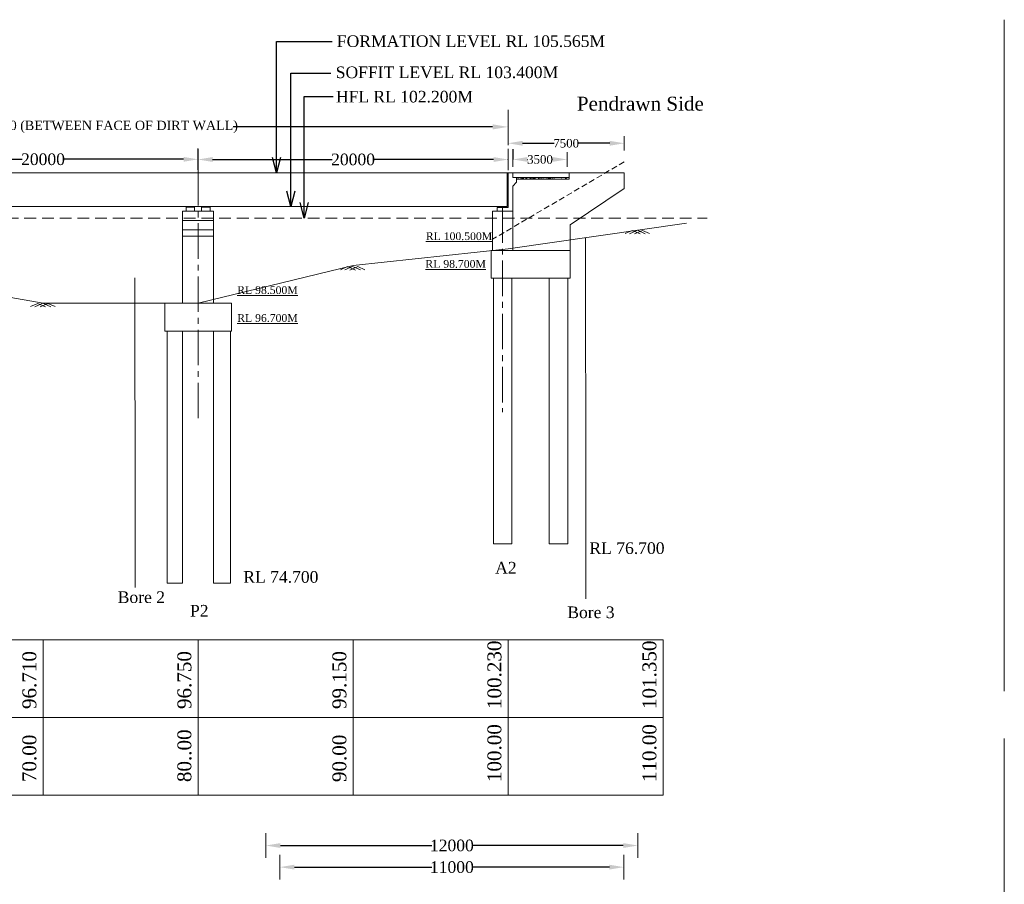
# Model space of a CAD drawing. Header units: millimetres. Extents: x -20950785 to 43207042, y -3207472 to 3168443.
# Tile 37 of 89: x 9388089 to 9451609, y -1112383 to -1056633. Entities that reach past the tile are written whole.
import ezdxf

# ---------------------------------------------------------------- set-up
doc = ezdxf.new("R2010")
doc.units = ezdxf.units.MM
doc.header["$LTSCALE"] = 60
doc.header["$MEASUREMENT"] = 0
for name, pattern in [('CENTER2', [28.575, 19.05, -3.175, 3.175, -3.175]), ('DASHED2', [9.525, 6.35, -3.175]), ('HIDDEN', [0.375, 0.25, -0.125])]:
    doc.linetypes.add(name, pattern=pattern)
doc.styles.add('style1', font='txt.shx', dxfattribs={"height": 1})
doc.dimstyles.get("Standard").update_dxf_attribs({"dimtxt": 400, "dimasz": 215, "dimexe": 0.18, "dimexo": 0.0625, "dimgap": 0.09, "dimtad": 0, "dimtih": 1, "dimtoh": 1, "dimdec": 0, "dimzin": 4, "dimdsep": 46, "dimtxsty": 'Standard', "dimblk": 'OPEN90', "dimcen": 0, "dimadec": 0, "dimazin": 1, "dimtfac": 1, "dimtdec": 0, "dimtix": 1, "dimtofl": 0, "dimtmove": 0, "dimatfit": 3, "dimldrblk": 'OPEN30', "dimfxl": 1, "dimtolj": 1, "dimtzin": 0, "dimarcsym": 0})

# ---------------------------------------------------------------- blocks, each defined once
blk = doc.blocks.new('*D286')
at = {"color": 0, "linetype": 'Continuous', "lineweight": -2, "transparency": 16777216}
for p, q in [((9379593, -1065636), (9379593, -1065636)), ((9380528, -1065636), (9388240, -1065636)), ((9398658, -1065636), (9390946, -1065636)), ((9399593, -1065648), (9399593, -1065635))]:
    blk.add_line(p, q, dxfattribs=at)
for points in [[(9380528, -1065480), (9380528, -1065791), (9379593, -1065636)], [(9398658, -1065480), (9398658, -1065791), (9399593, -1065636)]]:
    blk.add_solid(points, dxfattribs=at)
at = {"layer": 'Defpoints', "color": 0, "linetype": 'Continuous', "lineweight": -2, "transparency": 16777216}
for p in [(9379593, -1065636), (9379593, -1065636), (9399593, -1065648)]:
    blk.add_point(p, dxfattribs=at)
at = {"color": 0, "linetype": 'Continuous', "lineweight": 9, "transparency": 16777216, "insert": (9389593, -1065636), "char_height": 500, "attachment_point": 5}
blk.add_mtext('\\A1;{\\fTimes New Roman|b0|i0|c0|p18;\\H1.5x;20000}', dxfattribs=at)
blk = doc.blocks.new('*D287')
at = {"color": 0, "linetype": 'Continuous', "lineweight": -2, "transparency": 16777216}
for p, q in [((9399595, -1065648), (9399595, -1065648)), ((9400530, -1065648), (9408242, -1065648)), ((9418660, -1065648), (9410948, -1065648)), ((9419595, -1065660), (9419595, -1065648))]:
    blk.add_line(p, q, dxfattribs=at)
for points in [[(9400530, -1065492), (9400530, -1065804), (9399595, -1065648)], [(9418660, -1065492), (9418660, -1065804), (9419595, -1065648)]]:
    blk.add_solid(points, dxfattribs=at)
at = {"layer": 'Defpoints', "color": 0, "linetype": 'Continuous', "lineweight": -2, "transparency": 16777216}
for p in [(9399595, -1065648), (9399595, -1065648), (9419595, -1065660)]:
    blk.add_point(p, dxfattribs=at)
at = {"color": 0, "linetype": 'Continuous', "lineweight": 9, "transparency": 16777216, "insert": (9409595, -1065648), "char_height": 500, "attachment_point": 5}
blk.add_mtext('\\A1;{\\fTimes New Roman|b0|i0|c0|p18;\\H1.5x;20000}', dxfattribs=at)
blk = doc.blocks.new('*D290')
at = {"color": 0, "linetype": 'Continuous', "lineweight": -2, "transparency": 16777216}
for p, q in [((9359595, -1063544), (9359595, -1063544)), ((9360595, -1063544), (9377331, -1063544)), ((9418595, -1063544), (9401859, -1063544)), ((9419595, -1063544), (9419595, -1063544))]:
    blk.add_line(p, q, dxfattribs=at)
for points in [[(9360595, -1063377), (9360595, -1063711), (9359595, -1063544)], [(9418595, -1063377), (9418595, -1063711), (9419595, -1063544)]]:
    blk.add_solid(points, dxfattribs=at)
at = {"layer": 'Defpoints', "color": 0, "linetype": 'Continuous', "lineweight": -2, "transparency": 16777216}
for p in [(9359595, -1063544), (9419595, -1063544), (9419595, -1063544)]:
    blk.add_point(p, dxfattribs=at)
at = {"color": 0, "linetype": 'Continuous', "lineweight": 9, "transparency": 16777216, "insert": (9389595, -1063544), "char_height": 500, "attachment_point": 5}
blk.add_mtext('\\A1;{\\fTimes New Roman|b0|i0|c0|p18;\\H1.2x;LENGTH OF BRIDGE 60.00 (BETWEEN FACE OF DIRT WALL)}', dxfattribs=at)
blk = doc.blocks.new('*D291')
at = {"color": 0, "linetype": 'Continuous', "lineweight": -2, "transparency": 16777216}
for p, q in [((9419905, -1064973), (9419905, -1065644)), ((9420840, -1065644), (9420874, -1065644)), ((9422470, -1065644), (9422436, -1065644)), ((9423405, -1065643), (9423405, -1065643))]:
    blk.add_line(p, q, dxfattribs=at)
for points in [[(9420840, -1065488), (9420840, -1065799), (9419905, -1065644)], [(9422470, -1065488), (9422470, -1065799), (9423405, -1065644)]]:
    blk.add_solid(points, dxfattribs=at)
at = {"layer": 'Defpoints', "color": 0, "linetype": 'Continuous', "lineweight": -2, "transparency": 16777216}
for p in [(9419905, -1064973), (9419905, -1065644), (9423405, -1065644)]:
    blk.add_point(p, dxfattribs=at)
at = {"color": 0, "linetype": 'Continuous', "lineweight": 9, "transparency": 16777216, "insert": (9421655, -1065644), "char_height": 500, "attachment_point": 5}
blk.add_mtext('\\A1;{\\fTimes New Roman|b0|i0|c0|p18;\\H1.1x;3500}', dxfattribs=at)
blk = doc.blocks.new('*D306')
at = {"color": 0, "linetype": 'Continuous', "lineweight": -2, "transparency": 16777216}
for p, q in [((9419595, -1064602), (9419595, -1064602)), ((9420530, -1064602), (9422562, -1064602)), ((9426160, -1064602), (9424128, -1064602)), ((9427095, -1064602), (9427095, -1064602))]:
    blk.add_line(p, q, dxfattribs=at)
for points in [[(9420530, -1064446), (9420530, -1064758), (9419595, -1064602)], [(9426160, -1064446), (9426160, -1064758), (9427095, -1064602)]]:
    blk.add_solid(points, dxfattribs=at)
at = {"layer": 'Defpoints', "color": 0, "linetype": 'Continuous', "lineweight": -2, "transparency": 16777216}
for p in [(9419595, -1064602), (9419595, -1064602), (9427095, -1064602)]:
    blk.add_point(p, dxfattribs=at)
at = {"color": 0, "linetype": 'Continuous', "lineweight": 9, "transparency": 16777216, "insert": (9423345, -1064602), "char_height": 500, "attachment_point": 5}
blk.add_mtext('\\A1;{\\fTimes New Roman|b0|i0|c0|p18;\\H1.1x;7500}', dxfattribs=at)
blk = doc.blocks.new('*D330')
at = {"color": 0, "linetype": 'Continuous', "lineweight": -2, "transparency": 16777216}
for p, q in [((9404873, -1111277), (9404873, -1111276)), ((9405808, -1111277), (9414670, -1111277)), ((9426132, -1111277), (9417270, -1111277)), ((9427067, -1111277), (9427067, -1111276))]:
    blk.add_line(p, q, dxfattribs=at)
for points in [[(9405808, -1111121), (9405808, -1111432), (9404873, -1111277)], [(9426132, -1111121), (9426132, -1111432), (9427067, -1111277)]]:
    blk.add_solid(points, dxfattribs=at)
at = {"layer": 'Defpoints', "color": 0, "linetype": 'Continuous', "lineweight": -2, "transparency": 16777216}
for p in [(9404873, -1111277), (9427067, -1111277), (9427067, -1111277)]:
    blk.add_point(p, dxfattribs=at)
at = {"color": 0, "linetype": 'Continuous', "lineweight": 9, "transparency": 16777216, "insert": (9415970, -1111277), "char_height": 500, "attachment_point": 5}
blk.add_mtext('\\A1;{\\fTimes New Roman|b0|i0|c0|p18;\\H1.5x;11000}', dxfattribs=at)
blk = doc.blocks.new('*D331')
at = {"color": 0, "linetype": 'Continuous', "lineweight": -2, "transparency": 16777216}
for p, q in [((9403974, -1109883), (9403974, -1109883)), ((9404909, -1109883), (9414670, -1109883)), ((9427031, -1109883), (9417270, -1109883)), ((9427966, -1109883), (9427966, -1109883))]:
    blk.add_line(p, q, dxfattribs=at)
for points in [[(9404909, -1109727), (9404909, -1110039), (9403974, -1109883)], [(9427031, -1109727), (9427031, -1110039), (9427966, -1109883)]]:
    blk.add_solid(points, dxfattribs=at)
at = {"layer": 'Defpoints', "color": 0, "linetype": 'Continuous', "lineweight": -2, "transparency": 16777216}
for p in [(9403974, -1109883), (9427966, -1109883), (9427966, -1109883)]:
    blk.add_point(p, dxfattribs=at)
at = {"color": 0, "linetype": 'Continuous', "lineweight": 9, "transparency": 16777216, "insert": (9415970, -1109883), "char_height": 500, "attachment_point": 5}
blk.add_mtext('\\A1;{\\fTimes New Roman|b0|i0|c0|p18;\\H1.5x;12000}', dxfattribs=at)

msp = doc.modelspace()

# ---------------------------------------------------------------- hatches: boundary and pattern name
at = {"linetype": 'Continuous', "lineweight": 9}
h = msp.add_hatch(dxfattribs=at)
h.set_pattern_fill('AR-CONC', color=256, scale=50)
h.set_pattern_definition([(50, (8307894, -1782533.06), (358.63009, -31.37607), [37.5, -412.5]), (355, (8307894, -1782533.06), (-69.37567, 376.09607), [30, -330]), (100.451444, (8307923.9, -1782535.67), (289.25442, 344.72), [31.8701, -350.57106]), (46.1842, (8307894, -1782433.06), (533.62067, -82.75964), [56.25, -618.75]), (96.635635, (8307938.5, -1782439.96), (467.33097, 487.0593), [47.80517, -525.85688]), (351.184164, (8307894, -1782433.06), (467.33097, 487.0593), [45, -495]), (21, (8307944, -1782458.06), (298.453526, -201.309445), [37.5, -412.5]), (326, (8307944, -1782458.06), (121.65767, 362.57502), [30, -330]), (71.451445, (8307968.88, -1782474.83), (420.11119, 161.26558), [31.8701, -350.57106]), (37.5, (8307894, -1782533.06), (6.079928, 166.446927), [0, -326, 0, -335, 0, -331.25]), (7.5, (8307894, -1782533.06), (131.534769, 197.205856), [0, -191, 0, -318.5, 0, -126.25]), (327.5, (8307782.5, -1782533.06), (266.911218, -11.277436), [0, -125, 0, -390, 0, -517.5]), (317.5, (8307732.5, -1782533.06), (291.593085, 50.05249), [0, -162.5, 0, -259, 0, -367.5])])
h.paths.add_polyline_path([(9420145.1, -1066907.9), (9420145.1, -1066807.9), (9423405.1, -1066807.9), (9423405.1, -1066907.9)])
h = msp.add_hatch(color=256, dxfattribs=at)
h.dxf.hatch_style = 1
h.paths.add_polyline_path([(9399245.1, -1068682.8), (9399095.1, -1068682.8), (9399095.1, -1068721.8), (9399245.1, -1068721.8)])
h.paths.add_polyline_path([(9399095.1, -1068682.8), (9398945.1, -1068682.8), (9398945.1, -1068721.8), (9399095.1, -1068721.8)])
h = msp.add_hatch(color=256, dxfattribs=at)
h.dxf.hatch_style = 1
h.paths.add_polyline_path([(9400245.1, -1068682.8), (9400095.1, -1068682.8), (9400095.1, -1068721.8), (9400245.1, -1068721.8)])
h.paths.add_polyline_path([(9400095.1, -1068682.8), (9399945.1, -1068682.8), (9399945.1, -1068721.8), (9400095.1, -1068721.8)])
h = msp.add_hatch(color=256, dxfattribs=at)
h.dxf.hatch_style = 1
h.paths.add_polyline_path([(9419085.1, -1068682.9), (9419405.1, -1068682.9), (9419405.1, -1068734.9), (9419085.1, -1068734.9)])
h = msp.add_hatch(color=256, dxfattribs=at)
h.dxf.hatch_style = 1
h.paths.add_polyline_path([(9419085.1, -1068683), (9419405.1, -1068683), (9419405.1, -1068734.9), (9419085.1, -1068734.9)])

# ---------------------------------------------------------------- linework, layer by layer
for p, q in [((9451597.9, -1099933.9), (9451597.9, -1056632.6)), ((9419595.1, -1064654.1), (9419595.1, -1062448.6)), ((9419595.1, -1064732.2), (9419595.1, -1063373.7)), ((9419595.1, -1063543.9), (9419595.1, -1064560.4)), ((9427095.1, -1065072), (9427095.1, -1064132)), ((9399590.5, -1066302.9), (9399590.5, -1064944.4)), ((9399590.5, -1065127), (9399590.5, -1066143.5)), ((9399595.1, -1066314.7), (9399595.1, -1064956.2)), ((9419592.8, -1066315.1), (9419592.8, -1064956.6)), ((9419592.8, -1065139.1), (9419592.8, -1066155.6)), ((9419595.1, -1066314.7), (9419595.1, -1064956.2)), ((9419595.1, -1066327.2), (9419595.1, -1064968.7)), ((9419595.1, -1065138.9), (9419595.1, -1066155.4)), ((9419905.1, -1066113.6), (9419905.1, -1065173.6)), ((9423405.1, -1066113.6), (9423405.1, -1065173.6)), ((9379595.1, -1066507.9), (9399595.1, -1066507.9)), ((9399595.1, -1066507.9), (9419595.1, -1066507.9)), ((9399595.1, -1066507.9), (9399595.1, -1066507.9)), ((9419545.1, -1068582.9), (9419545.1, -1066507.9)), ((9419545.1, -1068682.9), (9419545.1, -1066508)), ((9419595.1, -1068632.9), (9419595.1, -1066507.9)), ((9419895.1, -1066507.9), (9419595.1, -1066507.9)), ((9419595.1, -1068732.9), (9419595.1, -1066508)), ((9419895.1, -1066508), (9419595.1, -1066508)), ((9419895.1, -1066807.9), (9419895.1, -1066507.9)), ((9419895.1, -1066808), (9419895.1, -1066508)), ((9419895.1, -1066807.9), (9423545.1, -1066807.9)), ((9420145.1, -1067107.9), (9419895.1, -1067357.9)), ((9420145.1, -1067108), (9419895.1, -1067358)), ((9419905.1, -1066507.9), (9419905.1, -1066807.9)), ((9427095.1, -1066507.9), (9419905.1, -1066507.9)), ((9419905.1, -1066508), (9419905.1, -1066808)), ((9420145.1, -1066807.9), (9420145.1, -1067107.9)), ((9420145.1, -1066808), (9420145.1, -1067108)), ((9420145.1, -1066907.9), (9423545.1, -1066907.9)), ((9423545.1, -1066507.9), (9423545.1, -1066907.9)), ((9427095.1, -1066507.9), (9427095.1, -1067507.9)), ((9419895.1, -1067358), (9419895.1, -1071506)), ((9427095.1, -1067507.9), (9423595.1, -1069861.1)), ((9379595.1, -1068682.9), (9399595.1, -1068682.9)), ((9398595.1, -1068982.9), (9400595.1, -1068982.9)), ((9398595.1, -1074918), (9398595.1, -1068982.9)), ((9398820.1, -1068982.9), (9398820.1, -1068721.8)), ((9398820.1, -1068721.8), (9399370.1, -1068721.8)), ((9398945.1, -1068721.8), (9398945.1, -1068682.8)), ((9399245.1, -1068721.8), (9399245.1, -1068682.8)), ((9399370.1, -1068982.9), (9399370.1, -1068721.8)), ((9399595.1, -1068682.9), (9419545.1, -1068682.9)), ((9399820.1, -1068982.9), (9399820.1, -1068721.8)), ((9399820.1, -1068721.8), (9400370.1, -1068721.8)), ((9399945.1, -1068721.8), (9399945.1, -1068682.8)), ((9400245.1, -1068721.8), (9400245.1, -1068682.8)), ((9400370.1, -1068982.9), (9400370.1, -1068721.8)), ((9400595.1, -1074918), (9400595.1, -1068982.9)), ((9418595.1, -1068982.9), (9419895.1, -1068982.9)), ((9418595.1, -1068982.9), (9418595.1, -1071506)), ((9418595.1, -1068982.9), (9418595.1, -1070906.9)), ((9419595.1, -1068732.9), (9418895.1, -1068732.9)), ((9418895.1, -1068982.9), (9418895.1, -1068732.9)), ((9419085.1, -1068682.9), (9419085.1, -1068734.9)), ((9419085.1, -1068682.9), (9419085.1, -1068734.9)), ((9419320.1, -1068734.9), (9419085.1, -1068734.9)), ((9419405.1, -1068734.9), (9419085.1, -1068734.9)), ((9419320.1, -1068734.9), (9419085.1, -1068734.9)), ((9419405.1, -1068734.9), (9419085.1, -1068734.9)), ((9419405.1, -1068682.9), (9419405.1, -1068734.9)), ((9419405.1, -1068682.9), (9419405.1, -1068734.9)), ((9419895.1, -1068514.9), (9419895.1, -1071506)), ((9398595.1, -1069582.9), (9400595.1, -1069582.9)), ((9418595.1, -1069538.9), (9418595.1, -1071506)), ((9398595.1, -1070182.9), (9400595.1, -1070182.9)), ((9418595.1, -1069906.9), (9418595.1, -1071506)), ((9423595.1, -1072222.7), (9423595.1, -1069861.1)), ((9427607.1, -1070221.1), (9427145.5, -1070424.9)), ((9427936.7, -1070207.8), (9427423.6, -1070434.4)), ((9427602.6, -1070219.2), (9428115.8, -1070445.7)), ((9428270.9, -1070219.2), (9427757.7, -1070445.7)), ((9427936.7, -1070207.8), (9428449.9, -1070434.4)), ((9428266.4, -1070221.1), (9428728, -1070424.9)), ((9398595.1, -1070582.9), (9400595.1, -1070582.9)), ((9424602.8, -1088169.4), (9424594.1, -1070684.7)), ((9418495.1, -1071506), (9418495.1, -1073306)), ((9418495.1, -1071506), (9423595.1, -1071506)), ((9423595.1, -1073306), (9423595.1, -1072222.7)), ((9409238, -1072550.9), (9408776.4, -1072754.7)), ((9409567.7, -1072537.5), (9409054.5, -1072764.1)), ((9409233.6, -1072548.9), (9409746.7, -1072775.5)), ((9409901.8, -1072548.9), (9409388.6, -1072775.5)), ((9409567.7, -1072537.5), (9410080.9, -1072764.1)), ((9409897.4, -1072550.9), (9410359, -1072754.7)), ((9395529.3, -1089066.4), (9395521.4, -1073282.8)), ((9418495.1, -1073306), (9423595.1, -1073306)), ((9418645.1, -1073306), (9418645.1, -1089423.8)), ((9419845.1, -1073306), (9419845.1, -1090418.7)), ((9422245.1, -1073306), (9422245.1, -1090418.7)), ((9423445.1, -1073306), (9423445.1, -1090418.7)), ((9389255.1, -1074931.3), (9388793.5, -1075135.1)), ((9389584.8, -1074918), (9389071.6, -1075144.6)), ((9389250.7, -1074929.3), (9389763.9, -1075155.9)), ((9389919, -1074929.3), (9389405.8, -1075155.9)), ((9389584.8, -1074918), (9390098, -1075144.6)), ((9389914.5, -1074931.3), (9390376.1, -1075135.1)), ((9397445.1, -1076718), (9397445.1, -1074918)), ((9397445.1, -1074918), (9401745.1, -1074918)), ((9401745.1, -1076718), (9401745.1, -1074918)), ((9397445.1, -1076718), (9401745.1, -1076718)), ((9397595.1, -1092957.6), (9397595.1, -1076718)), ((9398595.1, -1092957.6), (9398595.1, -1076718)), ((9400595.1, -1092957.6), (9400595.1, -1076718)), ((9401695.1, -1092957.6), (9401695.1, -1076718)), ((9418645.1, -1088418.7), (9418645.1, -1090418.7)), ((9424602.8, -1088169.4), (9424602.8, -1093975.3)), ((9395529.3, -1089066.4), (9395529.3, -1093237.1)), ((9418645.1, -1090418.7), (9419845.1, -1090418.7)), ((9422245.1, -1090418.7), (9423445.1, -1090418.7)), ((9397595.1, -1092957.6), (9398595.1, -1092957.6)), ((9400595.1, -1092957.6), (9401695.1, -1092957.6)), ((9337954.1, -1096628), (9429595.1, -1096628)), ((9389595.1, -1106628), (9389595.1, -1096628)), ((9399595.1, -1106628), (9399595.1, -1096628)), ((9409595.1, -1106628), (9409595.1, -1096628)), ((9419595.1, -1106628), (9419595.1, -1096628)), ((9429595.1, -1106628), (9429595.1, -1096628)), ((9337954.1, -1101628), (9429595.1, -1101628)), ((9451604.5, -1102972.3, -6141.1), (9451604.5, -1169539.9, -6141.1)), ((9337954.1, -1106628), (9429595.1, -1106628)), ((9403973.7, -1110674.2), (9403973.7, -1109092.4)), ((9427966.5, -1110674.2), (9427966.5, -1109092.4)), ((9404873.5, -1112067.5), (9404873.5, -1110485.7)), ((9427066.7, -1112067.5), (9427066.7, -1110485.7))]:
    msp.add_line(p, q, dxfattribs=at)
at = {"linetype": 'HIDDEN', "lineweight": 9, "ltscale": 25}
msp.add_line((9427095.1, -1065791.2), (9418595.1, -1070789.3), dxfattribs=at)
at = {"linetype": 'CENTER2', "lineweight": 9, "ltscale": 2}
for p, q in [((9399597.4, -1066332.8), (9399597.4, -1082590.5)), ((9419245.1, -1068734.9), (9419245.1, -1081937.9))]:
    msp.add_line(p, q, dxfattribs=at)
at = {"color": 18, "linetype": 'DASHED2', "lineweight": 9, "ltscale": 2, "true_color": 0x000000}
msp.add_line((9342664.9, -1069428), (9432428.8, -1069428), dxfattribs=at)
at = {"linetype": 'Continuous', "lineweight": 9, "ltscale": 2}
msp.add_lwpolyline([(9342664.9, -1070292.2), (9359595.1, -1070688), (9369595.1, -1071058), (9379630.1, -1073180.4), (9389595.1, -1074918), (9399595.1, -1074918), (9409595.1, -1072478), (9419595.1, -1071398), (9431105.9, -1069755.6)], dxfattribs=at)

# ---------------------------------------------------------------- texts
at = {"linetype": 'Continuous', "lineweight": 9, "char_height": 750}
for s, insert, attachment_point in [('{\\fTimes New Roman|b0|i0|c0|p18;FORMATION LEVEL RL 105.565M}', (9408549.4, -1058025.9), 4), ('{\\fTimes New Roman|b0|i0|c0|p18;SOFFIT LEVEL RL 103.400M}', (9408477.1, -1060033.5), 4), ('{\\fTimes New Roman|b0|i0|c0|p18;HFL RL 102.200M}', (9408486, -1061604.4), 4), ('{\\fTimes New Roman|b0|i0|c0|p18;RL 76.700}', (9424845, -1090331.6), 1), ('{\\fTimes New Roman|b0|i0|c0|p18;A2}', (9418764.8, -1091592.8), 1), ('{\\fTimes New Roman|b0|i0|c0|p18;RL 74.700}', (9402513.4, -1092189.6), 1), ('{\\fTimes New Roman|b0|i0|c0|p18;Bore 2}', (9394413.5, -1093493.5), 1), ('{\\fTimes New Roman|b0|i0|c0|p18;P2}', (9399074, -1094368.3), 1), ('{\\fTimes New Roman|b0|i0|c0|p18;Bore 3}', (9423416.2, -1094469.9), 1)]:
    msp.add_mtext(s, dxfattribs=dict(at, insert=insert, attachment_point=attachment_point))
at = {"linetype": 'Continuous', "lineweight": 9, "insert": (9424032.4, -1061597), "char_height": 900, "attachment_point": 1, "style": 'style1'}
msp.add_mtext('{\\fTimes New Roman|b0|i0|c0|p18;Pendrawn Side   }', dxfattribs=at)
at = {"linetype": 'Continuous', "lineweight": 9, "char_height": 1000, "width": 11580.841, "attachment_point": 1}
for s, insert in [('{\\fTimes New Roman|b0|i0|c0|p18; \\H0.5x;\\LRL 100.500M}', (9413913.1, -1070341.4)), ('{\\fTimes New Roman|b0|i0|c0|p18; \\H0.5x;\\LRL 98.700M}', (9413884.8, -1072131)), ('{\\fTimes New Roman|b0|i0|c0|p18; \\H0.5x;\\LRL 98.500M}', (9401745.1, -1073818)), ('{\\fTimes New Roman|b0|i0|c0|p18; \\H0.5x;\\LRL 96.700M}', (9401745.1, -1075618))]:
    msp.add_mtext(s, dxfattribs=dict(at, insert=insert))
at = {"linetype": 'Continuous', "char_height": 750, "attachment_point": 1}
for s, insert, width in [('\\pi3810.83777;{\\fTimes New Roman|b0|i0|c0|p18; Rock\\P\\pi2906.08624;\\H0.66667x;( C.R.58.20% )\\H1.5x; \\P\\pi0;      }', (8112822.4, -1077953.8), 10242.62), ('\\pi3810.83777;{\\fTimes New Roman|b0|i0|c0|p18; Rock\\P\\pi2906.08624;\\H0.66667x;( C.R.58.20% )\\H1.5x; \\P\\pi0;      }', (8125895.6, -1079557.7), 10242.62), ('\\pi3810.83777;{\\fTimes New Roman|b0|i0|c0|p18; Rock\\P\\pi2906.08624;\\H0.66667x;( C.R.58.20% )\\H1.5x; \\P\\pi0;      }', (8099017.9, -1080999.6), 10242.62), ('\\pi2917.05681;{\\fTimes New Roman|b0|i0|c0|p18;\\LCertified that the boring details  shown are correct.}', (8104183.5, -1091128.9), 28256.248)]:
    msp.add_mtext(s, dxfattribs=dict(at, insert=insert, width=width))
at = {"linetype": 'Continuous', "lineweight": 9, "char_height": 900, "attachment_point": 1, "rotation": 90}
for s, insert in [('{\\fTimes New Roman|b0|i0|c0|p18;100.230}', (9418261.9, -1101082.7)), ('{\\fTimes New Roman|b0|i0|c0|p18;101.350}', (9428261.9, -1101082.7)), ('{\\fTimes New Roman|b0|i0|c0|p18;96.710}', (9388261.9, -1101082.7)), ('{\\fTimes New Roman|b0|i0|c0|p18;99.150}', (9408261.9, -1101082.7)), ('{\\fTimes New Roman|b0|i0|c0|p18;80..00}', (9398261.9, -1105793.2)), ('{\\fTimes New Roman|b0|i0|c0|p18;100.00}', (9418261.9, -1105793.2)), ('{\\fTimes New Roman|b0|i0|c0|p18;110.00}', (9428261.9, -1105793.2)), ('{\\fTimes New Roman|b0|i0|c0|p18;70.00}', (9388261.9, -1105793.2)), ('{\\fTimes New Roman|b0|i0|c0|p18;90.00}', (9408261.9, -1105793.2))]:
    msp.add_mtext(s, dxfattribs=dict(at, insert=insert))
at = {"linetype": 'Continuous', "lineweight": 9, "insert": (9398261.9, -1101082.7), "char_height": 900, "width": 3451.897, "attachment_point": 1, "rotation": 90}
msp.add_mtext('{\\fTimes New Roman|b0|i0|c0|p18;96.750}', dxfattribs=at)

# ---------------------------------------------------------------- dimensions: what is measured, and where the dimension line sits
at = {"linetype": 'Continuous', "lineweight": 9}
for base, p1, p2, text, override, picture, middle in [((9419595.1, -1063543.9), (9359595.1, -1063543.9), (9419595.1, -1063543.9), '{\\fTimes New Roman|b0|i0|c0|p18;\\H1.2x;LENGTH OF BRIDGE 60.00 (BETWEEN FACE OF DIRT WALL)}', {"dimtxt": 500, "dimasz": 1000, "dimfxl": 300}, '*D290', (9389595.1, -1063543.9)), ((9427966.5, -1109883.3), (9403973.7, -1109883.3), (9427966.5, -1109883.3), '{\\fTimes New Roman|b0|i0|c0|p18;\\H1.5x;12000}', {"dimtxt": 500, "dimasz": 935, "dimfxl": 300}, '*D331', (9415970.1, -1109883.3)), ((9427066.7, -1111276.6), (9404873.5, -1111276.6), (9427066.7, -1111276.6), '{\\fTimes New Roman|b0|i0|c0|p18;\\H1.5x;11000}', {"dimtxt": 500, "dimasz": 935, "dimfxl": 300}, '*D330', (9415970.1, -1111276.6))]:
    dim = msp.add_linear_dim(base=base, p1=p1, p2=p2, text=text, dimstyle='Standard', override=override, dxfattribs=at)
    dim.commit()
    dim.dimension.update_dxf_attribs({"geometry": picture, "text_midpoint": middle})
for base, p1, p2, text, picture, middle in [((9419595.1, -1064602), (9427095.1, -1064602), (9419595.1, -1064602), '{\\fTimes New Roman|b0|i0|c0|p18;\\H1.1x;7500}', '*D306', (9423345.1, -1064602)), ((9419905.1, -1065643.6), (9423405.1, -1065643.6), (9419905.1, -1064972.6), '{\\fTimes New Roman|b0|i0|c0|p18;\\H1.1x;3500}', '*D291', (9421655.1, -1065643.6)), ((9379592.8, -1065635.6), (9399592.8, -1065648.1), (9379592.8, -1065635.6), '{\\fTimes New Roman|b0|i0|c0|p18;\\H1.5x;20000}', '*D286', (9389592.8, -1065635.6)), ((9399595.1, -1065647.7), (9419595.1, -1065660.2), (9399595.1, -1065647.7), '{\\fTimes New Roman|b0|i0|c0|p18;\\H1.5x;20000}', '*D287', (9409595.1, -1065647.7))]:
    dim = msp.add_linear_dim(base=base, p1=p1, p2=p2, angle=180, text=text, dimstyle='Standard', override={"dimtxt": 500, "dimasz": 935, "dimfxl": 300}, dxfattribs=at)
    dim.commit()
    dim.dimension.update_dxf_attribs({"geometry": picture, "text_midpoint": middle})

# ---------------------------------------------------------------- leaders
at = {"linetype": 'Continuous', "lineweight": 9, "annotation_type": 0, "has_hookline": 1, "hookline_direction": 0}
for points, text_width in [([(9404649.3, -1066507.9), (9404649.3, -1058036.8), (9408247.7, -1058036.8)], 16877.4), ([(9405573.1, -1068682.9), (9405573.1, -1060088.8), (9408165.7, -1060088.8)], 13935.3), ([(9406449.1, -1069428), (9406433.2, -1061585.8), (9408308.8, -1061585.8)], 8602.6)]:
    msp.add_leader(points, dimstyle='Standard', override={"dimtxt": 500, "dimasz": 1000, "dimfxl": 300}, dxfattribs=dict(at, text_width=text_width))

doc.saveas('drawing.dxf')
